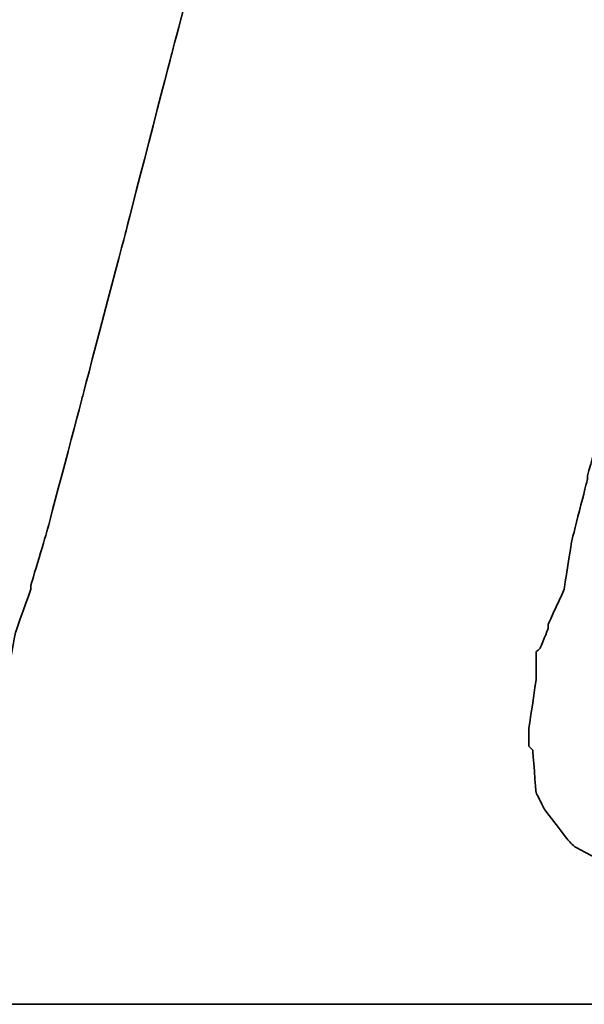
# Model space of a CAD drawing. Header units: millimetres. Extents: x 1396 to 1813, y -216 to -72.
# Tile 34 of 53: x 1715.244 to 1715.812, y -167.332 to -166.341. Entities that reach past the tile are written whole.
import ezdxf

# ---------------------------------------------------------------- set-up
doc = ezdxf.new("R2010")
doc.units = ezdxf.units.MM
doc.layers.add('DIM', color=4, linetype='CONTINUOUS')
doc.layers.add('layer 1', color=7, linetype='CONTINUOUS')

# ---------------------------------------------------------------- blocks, each defined once
blk = doc.blocks.new('TBI MOTION logo(完整正式版)')
at = {"layer": 'layer 1', "color": 22, "lineweight": 35}
blk.add_open_spline([(-40.59125, -7.943749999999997), (-40.59125, -7.943749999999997), (-40.97375, -7.943749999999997), (-40.97375, -7.943749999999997), (-40.97375, -7.943749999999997), (-40.97375, -7.943749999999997), (-41.38125, -7.943749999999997), (-41.38125, -7.943749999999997), (-41.38125, -7.943749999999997), (-41.38125, -7.943749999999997), (-41.54874999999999, -7.943749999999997), (-41.54874999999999, -7.943749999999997), (-41.54874999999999, -7.943749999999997), (-41.54874999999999, -7.943749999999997), (-41.59875, -7.943749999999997), (-41.59875, -7.943749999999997), (-41.59875, -7.943749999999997), (-41.59875, -7.943749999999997), (-41.88374999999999, -7.943749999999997), (-41.88374999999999, -7.943749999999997), (-41.88374999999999, -7.943749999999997), (-41.88374999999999, -7.943749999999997), (-41.90875, -7.91875), (-41.90875, -7.91875), (-41.90875, -7.91875), (-41.90875, -7.91875), (-42.19875, -7.871249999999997), (-42.19875, -7.871249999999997), (-42.19875, -7.871249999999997), (-42.19875, -7.871249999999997), (-42.43875, -7.82375), (-42.43875, -7.82375), (-42.43875, -7.82375), (-42.43875, -7.82375), (-42.45875, -7.82375), (-42.45875, -7.82375), (-42.45875, -7.82375), (-42.45875, -7.82375), (-42.48624999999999, -7.82375), (-42.48624999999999, -7.82375), (-42.48624999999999, -7.82375), (-42.48624999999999, -7.82375), (-42.67625, -7.723749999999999), (-42.67625, -7.723749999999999), (-42.67625, -7.723749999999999), (-42.67625, -7.723749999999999), (-42.70125, -7.70375), (-42.70125, -7.70375), (-42.70125, -7.70375), (-42.70125, -7.70375), (-42.72375, -7.678749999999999), (-42.72375, -7.678749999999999), (-42.72375, -7.678749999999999), (-42.72375, -7.678749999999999), (-42.86875, -7.488749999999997), (-42.86875, -7.488749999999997), (-42.86875, -7.488749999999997), (-42.86875, -7.488749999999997), (-42.89374999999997, -7.438749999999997), (-42.89374999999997, -7.438749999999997), (-42.89374999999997, -7.438749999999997), (-42.89374999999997, -7.438749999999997), (-42.91875, -7.388749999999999), (-42.91875, -7.388749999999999), (-42.91875, -7.388749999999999), (-42.91875, -7.388749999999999), (-42.93874999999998, -7.12875), (-42.93874999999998, -7.12875), (-42.93874999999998, -7.12875), (-42.93874999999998, -7.12875), (-42.96375, -7.103749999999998), (-42.96375, -7.103749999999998), (-42.96375, -7.103749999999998), (-42.96375, -7.103749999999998), (-42.96375, -7.053749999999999), (-42.96375, -7.053749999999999), (-42.96375, -7.053749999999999), (-42.96375, -7.053749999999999), (-42.96375, -7.00875), (-42.96375, -7.00875), (-42.96375, -7.00875), (-42.96375, -7.00875), (-42.91875, -6.69625), (-42.91875, -6.69625), (-42.91875, -6.69625), (-42.91875, -6.69625), (-42.91875, -6.62375), (-42.91875, -6.62375), (-42.91875, -6.62375), (-42.91875, -6.62375), (-42.91875, -6.59625), (-42.91875, -6.59625), (-42.91875, -6.59625), (-42.91875, -6.59625), (-42.91875, -6.57375), (-42.91875, -6.57375), (-42.91875, -6.57375), (-42.91875, -6.57375), (-42.91875, -6.528749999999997), (-42.91875, -6.528749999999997), (-42.91875, -6.528749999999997), (-42.91875, -6.528749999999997), (-42.89374999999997, -6.50375), (-42.89374999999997, -6.50375), (-42.89374999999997, -6.50375), (-42.89374999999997, -6.50375), (-42.84374999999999, -6.38375), (-42.84374999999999, -6.38375), (-42.84374999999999, -6.38375), (-42.84374999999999, -6.38375), (-42.84374999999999, -6.358749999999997), (-42.84374999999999, -6.358749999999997), (-42.84374999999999, -6.358749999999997), (-42.84374999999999, -6.358749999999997), (-42.74625, -6.143749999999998), (-42.74625, -6.143749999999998), (-42.74625, -6.143749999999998), (-42.74625, -6.143749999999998), (-42.70125, -5.853749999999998), (-42.70125, -5.853749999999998), (-42.70125, -5.853749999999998), (-42.70125, -5.853749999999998), (-42.60374999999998, -5.47125), (-42.60374999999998, -5.47125), (-42.60374999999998, -5.47125), (-42.60374999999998, -5.47125), (-42.60374999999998, -5.44875), (-42.60374999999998, -5.44875), (-42.60374999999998, -5.44875), (-42.60374999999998, -5.44875), (-42.38875, -4.678749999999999), (-42.38875, -4.678749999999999), (-42.38875, -4.678749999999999), (-42.38875, -4.678749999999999), (-42.36375, -4.653749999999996), (-42.36375, -4.653749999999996), (-42.36375, -4.653749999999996), (-42.36375, -4.653749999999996), (-42.12375, -3.69625), (-42.12375, -3.69625), (-42.12375, -3.69625), (-42.12375, -3.69625), (-42.12375, -3.67374), (-42.12375, -3.67374), (-42.12375, -3.67374), (-42.12375, -3.67374), (-41.78875, -2.593739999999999), (-41.78875, -2.593739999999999), (-41.78875, -2.593739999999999), (-41.78875, -2.593739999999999), (-41.18875, -0.19375), (-41.18875, -0.19375), (-41.18875, -0.19375), (-41.18875, -0.19375), (-40.54375, 2.20624), (-40.54375, 2.20624), (-40.54375, 2.20624), (-40.54375, 2.20624), (-40.25374999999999, 3.308749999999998), (-40.25374999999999, 3.308749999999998), (-40.25374999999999, 3.308749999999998), (-40.25374999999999, 3.308749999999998), (-39.98875, 4.27125), (-39.98875, 4.27125), (-39.98875, 4.27125), (-39.98875, 4.27125), (-39.77375, 5.131249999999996), (-39.77375, 5.131249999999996), (-39.77375, 5.131249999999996), (-39.77375, 5.131249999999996), (-39.67875, 5.47125), (-39.67875, 5.47125), (-39.67875, 5.47125), (-39.67875, 5.47125), (-39.60375, 5.756249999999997), (-39.60375, 5.756249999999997), (-39.60375, 5.756249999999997), (-39.60375, 5.756249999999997), (-39.60375, 5.78125), (-39.60375, 5.78125), (-39.60375, 5.78125), (-39.60375, 5.78125), (-39.50875, 5.97125), (-39.50875, 5.97125), (-39.50875, 5.97125), (-39.50875, 5.97125), (-39.50875, 6.138749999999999), (-39.50875, 6.138749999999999), (-39.50875, 6.138749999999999), (-39.50875, 6.138749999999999), (-39.48625, 6.166249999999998), (-39.48625, 6.166249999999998), (-39.48625, 6.166249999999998), (-39.48625, 6.166249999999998), (-39.46125, 6.286249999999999), (-39.46125, 6.286249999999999), (-39.46125, 6.286249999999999), (-39.46125, 6.286249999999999), (-39.46125, 6.426249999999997), (-39.46125, 6.426249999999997), (-39.46125, 6.426249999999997), (-39.46125, 6.426249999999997), (-39.41375, 6.426249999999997), (-39.41375, 6.426249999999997), (-39.41375, 6.426249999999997), (-39.41375, 6.426249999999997), (-39.29375, 6.69125), (-39.29375, 6.69125), (-39.29375, 6.69125), (-39.29375, 6.69125), (-39.26875, 6.741249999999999), (-39.26875, 6.741249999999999), (-39.26875, 6.741249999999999), (-39.26875, 6.741249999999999), (-39.24375, 6.76625), (-39.24375, 6.76625), (-39.24375, 6.76625), (-39.24375, 6.76625), (-38.98375, 7.006239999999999), (-38.98375, 7.006239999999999), (-38.98375, 7.006239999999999), (-38.98375, 7.006239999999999), (-38.95625, 7.026239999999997), (-38.95625, 7.026239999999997), (-38.95625, 7.026239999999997), (-38.95625, 7.026239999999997), (-38.78875, 7.126239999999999), (-38.78875, 7.126239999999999), (-38.78875, 7.126239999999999), (-38.78875, 7.126239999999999), (-38.76375, 7.126239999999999), (-38.76375, 7.126239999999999), (-38.76375, 7.126239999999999), (-38.76375, 7.126239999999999), (-38.74375, 7.126239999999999), (-38.74375, 7.126239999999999), (-38.74375, 7.126239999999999), (-38.74375, 7.126239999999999), (-38.52875, 7.171249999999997), (-38.52875, 7.171249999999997), (-38.52875, 7.171249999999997), (-38.52875, 7.171249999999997), (-38.52875, 7.196239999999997), (-38.52875, 7.196239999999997), (-38.52875, 7.196239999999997), (-38.52875, 7.196239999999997), (-38.50375, 7.196239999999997), (-38.50375, 7.196239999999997), (-38.50375, 7.196239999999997), (-38.50375, 7.196239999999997), (-38.26125, 7.21875), (-38.26125, 7.21875), (-38.26125, 7.21875), (-38.26125, 7.21875), (-38.23875000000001, 7.246239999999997), (-38.23875000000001, 7.246239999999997), (-38.23875000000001, 7.246239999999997), (-38.23875000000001, 7.246239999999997), (-38.21625, 7.246239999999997), (-38.21625, 7.246239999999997), (-38.21625, 7.246239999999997), (-38.21625, 7.246239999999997), (-38.18875, 7.246239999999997), (-38.18875, 7.246239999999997), (-38.18875, 7.246239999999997), (-38.18875, 7.246239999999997), (-37.90375, 7.246239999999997), (-37.90375, 7.246239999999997), (-37.90375, 7.246239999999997), (-37.90375, 7.246239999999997), (-37.85375, 7.246239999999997), (-37.85375, 7.246239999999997), (-37.85375, 7.246239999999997), (-37.85375, 7.246239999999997), (-37.75875, 7.246239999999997), (-37.75875, 7.246239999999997), (-37.75875, 7.246239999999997), (-37.75875, 7.246239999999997), (-37.42375, 7.246239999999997), (-37.42375, 7.246239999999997), (-37.42375, 7.246239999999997), (-37.42375, 7.246239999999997), (-37.08875, 7.246239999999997), (-37.08875, 7.246239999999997), (-37.08875, 7.246239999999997), (-37.08875, 7.246239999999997), (-37.06375, 7.246239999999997), (-37.06375, 7.246239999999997), (-37.06375, 7.246239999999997), (-37.06375, 7.246239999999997), (-37.06375, 7.266239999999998), (-37.06375, 7.266239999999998), (-37.06375, 7.266239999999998), (-37.06375, 7.266239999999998), (-37.03875, 7.291249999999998), (-37.03875, 7.291249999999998), (-37.03875, 7.291249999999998), (-37.03875, 7.291249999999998), (-37.03875, 7.31625), (-37.03875, 7.31625), (-37.03875, 7.31625), (-37.03875, 7.31625), (-36.94125, 7.676249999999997), (-36.94125, 7.676249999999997), (-36.94125, 7.676249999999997), (-36.94125, 7.676249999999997), (-36.86875, 7.98625), (-36.86875, 7.98625), (-36.86875, 7.98625), (-36.86875, 7.98625), (-36.98875000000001, 7.98625), (-36.98875000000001, 7.98625), (-36.98875000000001, 7.98625), (-36.98875000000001, 7.98625), (-37.42375, 7.98625), (-37.42375, 7.98625), (-37.42375, 7.98625), (-37.42375, 7.98625), (-37.94875, 7.98625), (-37.94875, 7.98625), (-37.94875, 7.98625), (-37.94875, 7.98625), (-38.57375, 7.98625), (-38.57375, 7.98625), (-38.57375, 7.98625), (-38.57375, 7.98625), (-39.29375, 7.98625), (-39.29375, 7.98625), (-39.29375, 7.98625), (-39.29375, 7.98625), (-40.82875, 7.98625), (-40.82875, 7.98625), (-40.82875, 7.98625), (-40.82875, 7.98625), (-42.36375, 7.98625), (-42.36375, 7.98625), (-42.36375, 7.98625), (-42.36375, 7.98625), (-43.08375, 7.98625), (-43.08375, 7.98625), (-43.08375, 7.98625), (-43.08375, 7.98625), (-43.70875, 7.98625), (-43.70875, 7.98625), (-43.70875, 7.98625), (-43.70875, 7.98625), (-44.23375, 7.98625), (-44.23375, 7.98625), (-44.23375, 7.98625), (-44.23375, 7.98625), (-44.66875, 7.98625), (-44.66875, 7.98625), (-44.66875, 7.98625), (-44.66875, 7.98625), (-44.88375, 7.98625), (-44.88375, 7.98625), (-44.88375, 7.98625), (-44.88375, 7.98625), (-44.90874999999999, 7.94125), (-44.90874999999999, 7.94125), (-44.90874999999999, 7.94125), (-44.90874999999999, 7.94125), (-44.90874999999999, 7.916249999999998), (-44.90874999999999, 7.916249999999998), (-44.90874999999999, 7.916249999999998), (-44.90874999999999, 7.916249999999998), (-45.00375, 7.55625), (-45.00375, 7.55625), (-45.00375, 7.55625), (-45.00375, 7.55625), (-45.05374999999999, 7.246239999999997), (-45.05374999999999, 7.246239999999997), (-45.05374999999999, 7.246239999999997), (-45.05374999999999, 7.246239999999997), (-44.61875, 7.246239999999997), (-44.61875, 7.246239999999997), (-44.61875, 7.246239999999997), (-44.61875, 7.246239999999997), (-44.11375, 7.246239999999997), (-44.11375, 7.246239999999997), (-44.11375, 7.246239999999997), (-44.11375, 7.246239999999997), (-43.99375, 7.246239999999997), (-43.99375, 7.246239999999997), (-43.99375, 7.246239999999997), (-43.99375, 7.246239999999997), (-43.94625, 7.246239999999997), (-43.94625, 7.246239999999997), (-43.94625, 7.246239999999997), (-43.94625, 7.246239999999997), (-43.92374, 7.246239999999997), (-43.92374, 7.246239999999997), (-43.92374, 7.246239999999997), (-43.92374, 7.246239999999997), (-43.65874999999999, 7.246239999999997), (-43.65874999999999, 7.246239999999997), (-43.65874999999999, 7.246239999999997), (-43.65874999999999, 7.246239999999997), (-43.63875, 7.21875), (-43.63875, 7.21875), (-43.63875, 7.21875), (-43.63875, 7.21875), (-43.46874999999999, 7.196239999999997), (-43.46874999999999, 7.196239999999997), (-43.46874999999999, 7.196239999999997), (-43.46874999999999, 7.196239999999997), (-43.39875, 7.196239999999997), (-43.39875, 7.196239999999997), (-43.39875, 7.196239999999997), (-43.39875, 7.196239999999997), (-43.37125, 7.171249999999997), (-43.37125, 7.171249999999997), (-43.37125, 7.171249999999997), (-43.37125, 7.171249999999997), (-43.34875, 7.171249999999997), (-43.34875, 7.171249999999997), (-43.34875, 7.171249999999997), (-43.34875, 7.171249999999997), (-43.20375, 7.126239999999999), (-43.20375, 7.126239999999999), (-43.20375, 7.126239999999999), (-43.20375, 7.126239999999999), (-43.05875, 7.076239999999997), (-43.05875, 7.076239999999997), (-43.05875, 7.076239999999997), (-43.05875, 7.076239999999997), (-43.01375, 7.076239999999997), (-43.01375, 7.076239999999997), (-43.01375, 7.076239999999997), (-43.01375, 7.076239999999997), (-42.98875, 7.026239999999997), (-42.98875, 7.026239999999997), (-42.98875, 7.026239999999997), (-42.98875, 7.026239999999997), (-42.79874999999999, 6.86125), (-42.79874999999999, 6.86125), (-42.79874999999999, 6.86125), (-42.79874999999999, 6.86125), (-42.77375, 6.81125), (-42.77375, 6.81125), (-42.77375, 6.81125), (-42.77375, 6.81125), (-42.74625, 6.76625), (-42.74625, 6.76625), (-42.74625, 6.76625), (-42.74625, 6.76625), (-42.72375, 6.47625), (-42.72375, 6.47625), (-42.72375, 6.47625), (-42.72375, 6.47625), (-42.70125, 6.45124), (-42.70125, 6.45124), (-42.70125, 6.45124), (-42.70125, 6.45124), (-42.70125, 6.426249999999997), (-42.70125, 6.426249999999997), (-42.70125, 6.426249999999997), (-42.70125, 6.426249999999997), (-42.72375, 6.40625), (-42.72375, 6.40625), (-42.72375, 6.40625), (-42.72375, 6.40625), (-42.74625, 5.97125), (-42.74625, 5.97125), (-42.74625, 5.97125), (-42.74625, 5.97125), (-42.74625, 5.94625), (-42.74625, 5.94625), (-42.74625, 5.94625), (-42.74625, 5.94625), (-42.74625, 5.926249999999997), (-42.74625, 5.926249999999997), (-42.74625, 5.926249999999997), (-42.74625, 5.926249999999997), (-42.77375, 5.876249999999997), (-42.77375, 5.876249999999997), (-42.77375, 5.876249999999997), (-42.77375, 5.876249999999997), (-42.81875, 5.80625), (-42.81875, 5.80625), (-42.81875, 5.80625), (-42.81875, 5.80625), (-42.86875, 5.63625), (-42.86875, 5.63625), (-42.86875, 5.63625), (-42.86875, 5.63625), (-42.91875, 5.39625), (-42.91875, 5.39625), (-42.91875, 5.39625), (-42.91875, 5.39625), (-42.91875, 5.37124), (-42.91875, 5.37124), (-42.91875, 5.37124), (-42.91875, 5.37124), (-43.01375, 5.10874), (-43.01375, 5.10874), (-43.01375, 5.10874), (-43.01375, 5.10874), (-43.10875, 4.771239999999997), (-43.10875, 4.771239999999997), (-43.10875, 4.771239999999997), (-43.10875, 4.771239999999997), (-43.29875, 3.956249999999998), (-43.29875, 3.956249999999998), (-43.29875, 3.956249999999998), (-43.29875, 3.956249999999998), (-43.58875, 2.951249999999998), (-43.58875, 2.951249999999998), (-43.58875, 2.951249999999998), (-43.58875, 2.951249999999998), (-43.87375, 1.87125), (-43.87375, 1.87125), (-43.87375, 1.87125), (-43.87375, 1.87125), (-44.52625, -0.50374), (-44.52625, -0.50374), (-44.52625, -0.50374), (-44.52625, -0.50374), (-45.14874999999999, -2.853749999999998), (-45.14874999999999, -2.853749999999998), (-45.14874999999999, -2.853749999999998), (-45.14874999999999, -2.853749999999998), (-45.43375, -3.95875), (-45.43375, -3.95875), (-45.43375, -3.95875), (-45.43375, -3.95875), (-45.69874999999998, -4.96875), (-45.69874999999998, -4.96875), (-45.69874999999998, -4.96875), (-45.69874999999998, -4.96875), (-45.91375, -5.78375), (-45.91375, -5.78375), (-45.91375, -5.78375), (-45.91375, -5.78375), (-46.01374999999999, -6.11875), (-46.01374999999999, -6.11875), (-46.01374999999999, -6.11875), (-46.01374999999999, -6.11875), (-46.01374999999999, -6.143749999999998), (-46.01374999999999, -6.143749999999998), (-46.01374999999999, -6.143749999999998), (-46.01374999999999, -6.143749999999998), (-46.10875, -6.40875), (-46.10875, -6.40875), (-46.10875, -6.40875), (-46.10875, -6.40875), (-46.15375, -6.648749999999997), (-46.15375, -6.648749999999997), (-46.15375, -6.648749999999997), (-46.15375, -6.648749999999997), (-46.20375, -6.83875), (-46.20375, -6.83875), (-46.20375, -6.83875), (-46.20375, -6.83875), (-46.22874999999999, -6.933749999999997), (-46.22874999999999, -6.933749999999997), (-46.22874999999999, -6.933749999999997), (-46.22874999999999, -6.933749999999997), (-46.22874999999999, -7.07875), (-46.22874999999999, -7.07875), (-46.22874999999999, -7.07875), (-46.22874999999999, -7.07875), (-46.27374999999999, -7.07875), (-46.27374999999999, -7.07875), (-46.27374999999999, -7.07875), (-46.27374999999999, -7.07875), (-46.39375, -7.34375), (-46.39375, -7.34375), (-46.39375, -7.34375), (-46.39375, -7.34375), (-46.39375, -7.36875), (-46.39375, -7.36875), (-46.39375, -7.36875), (-46.39375, -7.36875), (-46.42125, -7.388749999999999), (-46.42125, -7.388749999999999), (-46.42125, -7.388749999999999), (-46.42125, -7.388749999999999), (-46.68375, -7.678749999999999), (-46.68375, -7.678749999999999), (-46.68375, -7.678749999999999), (-46.68375, -7.678749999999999), (-46.70875, -7.70375), (-46.70875, -7.70375), (-46.70875, -7.70375), (-46.70875, -7.70375), (-46.75374999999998, -7.723749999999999), (-46.75374999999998, -7.723749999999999), (-46.75374999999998, -7.723749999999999), (-46.75374999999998, -7.723749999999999), (-47.08874999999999, -7.871249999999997), (-47.08874999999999, -7.871249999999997), (-47.08874999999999, -7.871249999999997), (-47.08874999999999, -7.871249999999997), (-47.11625, -7.871249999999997), (-47.11625, -7.871249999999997), (-47.11625, -7.871249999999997), (-47.11625, -7.871249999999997), (-47.13875, -7.893749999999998), (-47.13875, -7.893749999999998), (-47.13875, -7.893749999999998), (-47.13875, -7.893749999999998), (-47.56874999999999, -7.91875), (-47.56874999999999, -7.91875), (-47.56874999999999, -7.91875), (-47.56874999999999, -7.91875), (-47.59624999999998, -7.943749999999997), (-47.59624999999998, -7.943749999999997), (-47.59624999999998, -7.943749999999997), (-47.59624999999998, -7.943749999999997), (-47.64375, -7.943749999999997), (-47.64375, -7.943749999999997), (-47.64375, -7.943749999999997), (-47.64375, -7.943749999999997), (-47.73625, -7.943749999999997), (-47.73625, -7.943749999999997), (-47.73625, -7.943749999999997), (-47.73625, -7.943749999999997), (-48.07375, -7.943749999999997), (-48.07375, -7.943749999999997), (-48.07375, -7.943749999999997), (-48.07375, -7.943749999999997), (-48.36125, -7.943749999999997), (-48.36125, -7.943749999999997), (-48.36125, -7.943749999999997), (-48.36125, -7.943749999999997), (-48.36125, -7.966249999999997), (-48.36125, -7.966249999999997), (-48.36125, -7.966249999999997), (-48.36125, -7.966249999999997), (-48.36125, -7.991249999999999), (-48.36125, -7.991249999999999), (-48.36125, -7.991249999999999), (-48.36125, -7.991249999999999), (-48.38875, -8.013749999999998), (-48.38875, -8.013749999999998), (-48.38875, -8.013749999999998), (-48.38875, -8.013749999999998), (-48.50875, -8.34875), (-48.50875, -8.34875), (-48.50875, -8.34875), (-48.50875, -8.34875), (-48.55375, -8.68625), (-48.55375, -8.68625), (-48.55375, -8.68625), (-48.55375, -8.68625), (-48.45875, -8.68625), (-48.45875, -8.68625), (-48.45875, -8.68625), (-48.45875, -8.68625), (-48.07375, -8.68625), (-48.07375, -8.68625), (-48.07375, -8.68625), (-48.07375, -8.68625), (-47.52374999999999, -8.68625), (-47.52374999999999, -8.68625), (-47.52374999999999, -8.68625), (-47.52374999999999, -8.68625), (-46.92375, -8.68625), (-46.92375, -8.68625), (-46.92375, -8.68625), (-46.92375, -8.68625), (-46.25375, -8.68625), (-46.25375, -8.68625), (-46.25375, -8.68625), (-46.25375, -8.68625), (-46.20375, -8.68625), (-46.20375, -8.68625), (-46.20375, -8.68625), (-46.20375, -8.68625), (-44.71375, -8.68625), (-44.71375, -8.68625), (-44.71375, -8.68625), (-44.71375, -8.68625), (-43.22874999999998, -8.68625), (-43.22874999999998, -8.68625), (-43.22874999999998, -8.68625), (-43.22874999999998, -8.68625), (-42.55875, -8.68625), (-42.55875, -8.68625), (-42.55875, -8.68625), (-42.55875, -8.68625), (-42.50874999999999, -8.68625), (-42.50874999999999, -8.68625), (-42.50874999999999, -8.68625), (-42.50874999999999, -8.68625), (-41.93375, -8.68625), (-41.93375, -8.68625), (-41.93375, -8.68625), (-41.93375, -8.68625), (-41.38125, -8.68625), (-41.38125, -8.68625), (-41.38125, -8.68625), (-41.38125, -8.68625), (-40.97375, -8.68625), (-40.97375, -8.68625), (-40.97375, -8.68625), (-40.97375, -8.68625), (-40.78125, -8.68625), (-40.78125, -8.68625), (-40.78125, -8.68625), (-40.78125, -8.68625), (-40.78125, -8.638749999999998), (-40.78125, -8.638749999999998), (-40.78125, -8.638749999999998), (-40.78125, -8.638749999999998), (-40.75874999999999, -8.638749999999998), (-40.75874999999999, -8.638749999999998), (-40.75874999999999, -8.638749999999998), (-40.75874999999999, -8.638749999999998), (-40.66374999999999, -8.27875), (-40.66374999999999, -8.27875), (-40.66374999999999, -8.27875), (-40.66374999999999, -8.27875), (-40.59125, -7.943749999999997), (-40.59125, -7.943749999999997)], degree=3, knots=[0, 0, 0, 0, 0.0055865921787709, 0.0055865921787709, 0.0055865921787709, 0.0055866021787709, 0.0111731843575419, 0.0111731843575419, 0.0111731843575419, 0.0111731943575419, 0.0167597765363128, 0.0167597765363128, 0.0167597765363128, 0.0167597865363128, 0.0223463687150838, 0.0223463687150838, 0.0223463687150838, 0.0223463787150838, 0.0279329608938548, 0.0279329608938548, 0.0279329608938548, 0.0279329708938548, 0.0335195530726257, 0.0335195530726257, 0.0335195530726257, 0.0335195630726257, 0.0391061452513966, 0.0391061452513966, 0.0391061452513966, 0.0391061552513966, 0.0446927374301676, 0.0446927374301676, 0.0446927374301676, 0.0446927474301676, 0.0502793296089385, 0.0502793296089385, 0.0502793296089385, 0.0502793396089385, 0.0558659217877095, 0.0558659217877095, 0.0558659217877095, 0.0558659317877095, 0.0614525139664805, 0.0614525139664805, 0.0614525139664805, 0.0614525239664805, 0.0670391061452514, 0.0670391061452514, 0.0670391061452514, 0.0670391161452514, 0.0726256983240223, 0.0726256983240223, 0.0726256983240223, 0.0726257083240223, 0.0782122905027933, 0.0782122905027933, 0.0782122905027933, 0.0782123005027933, 0.0837988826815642, 0.0837988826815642, 0.0837988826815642, 0.0837988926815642, 0.0893854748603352, 0.0893854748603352, 0.0893854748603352, 0.0893854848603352, 0.0949720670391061, 0.0949720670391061, 0.0949720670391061, 0.0949720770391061, 0.1005586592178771, 0.1005586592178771, 0.1005586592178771, 0.1005586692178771, 0.106145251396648, 0.106145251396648, 0.106145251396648, 0.106145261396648, 0.1117318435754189, 0.1117318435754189, 0.1117318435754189, 0.1117318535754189, 0.1173184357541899, 0.1173184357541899, 0.1173184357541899, 0.1173184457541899, 0.1229050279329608, 0.1229050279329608, 0.1229050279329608, 0.1229050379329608, 0.1284916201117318, 0.1284916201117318, 0.1284916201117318, 0.1284916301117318, 0.1340782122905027, 0.1340782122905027, 0.1340782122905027, 0.1340782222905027, 0.1396648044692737, 0.1396648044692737, 0.1396648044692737, 0.1396648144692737, 0.1452513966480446, 0.1452513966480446, 0.1452513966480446, 0.1452514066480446, 0.1508379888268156, 0.1508379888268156, 0.1508379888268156, 0.1508379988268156, 0.1564245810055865, 0.1564245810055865, 0.1564245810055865, 0.1564245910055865, 0.1620111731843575, 0.1620111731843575, 0.1620111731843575, 0.1620111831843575, 0.1675977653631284, 0.1675977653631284, 0.1675977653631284, 0.1675977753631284, 0.1731843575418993, 0.1731843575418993, 0.1731843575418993, 0.1731843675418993, 0.1787709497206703, 0.1787709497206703, 0.1787709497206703, 0.1787709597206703, 0.1843575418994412, 0.1843575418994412, 0.1843575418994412, 0.1843575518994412, 0.1899441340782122, 0.1899441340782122, 0.1899441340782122, 0.1899441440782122, 0.1955307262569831, 0.1955307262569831, 0.1955307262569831, 0.1955307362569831, 0.2011173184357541, 0.2011173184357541, 0.2011173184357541, 0.2011173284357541, 0.206703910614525, 0.206703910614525, 0.206703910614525, 0.206703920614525, 0.2122905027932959, 0.2122905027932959, 0.2122905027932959, 0.2122905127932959, 0.2178770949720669, 0.2178770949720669, 0.2178770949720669, 0.2178771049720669, 0.2234636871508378, 0.2234636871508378, 0.2234636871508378, 0.2234636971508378, 0.2290502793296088, 0.2290502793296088, 0.2290502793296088, 0.2290502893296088, 0.2346368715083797, 0.2346368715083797, 0.2346368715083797, 0.2346368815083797, 0.2402234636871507, 0.2402234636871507, 0.2402234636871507, 0.2402234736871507, 0.2458100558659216, 0.2458100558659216, 0.2458100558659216, 0.2458100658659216, 0.2513966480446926, 0.2513966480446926, 0.2513966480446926, 0.2513966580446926, 0.2569832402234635, 0.2569832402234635, 0.2569832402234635, 0.2569832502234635, 0.2625698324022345, 0.2625698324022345, 0.2625698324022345, 0.2625698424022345, 0.2681564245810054, 0.2681564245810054, 0.2681564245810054, 0.2681564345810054, 0.2737430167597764, 0.2737430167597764, 0.2737430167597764, 0.2737430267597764, 0.2793296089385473, 0.2793296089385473, 0.2793296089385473, 0.2793296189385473, 0.2849162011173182, 0.2849162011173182, 0.2849162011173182, 0.2849162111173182, 0.2905027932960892, 0.2905027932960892, 0.2905027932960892, 0.2905028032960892, 0.2960893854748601, 0.2960893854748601, 0.2960893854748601, 0.29608939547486, 0.3016759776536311, 0.3016759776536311, 0.3016759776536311, 0.3016759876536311, 0.3072625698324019, 0.3072625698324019, 0.3072625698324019, 0.3072625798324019, 0.312849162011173, 0.312849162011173, 0.312849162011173, 0.312849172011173, 0.3184357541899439, 0.3184357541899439, 0.3184357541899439, 0.3184357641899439, 0.3240223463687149, 0.3240223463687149, 0.3240223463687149, 0.3240223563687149, 0.3296089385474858, 0.3296089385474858, 0.3296089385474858, 0.3296089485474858, 0.3351955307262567, 0.3351955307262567, 0.3351955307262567, 0.3351955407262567, 0.3407821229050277, 0.3407821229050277, 0.3407821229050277, 0.3407821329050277, 0.3463687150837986, 0.3463687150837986, 0.3463687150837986, 0.3463687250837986, 0.3519553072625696, 0.3519553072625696, 0.3519553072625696, 0.3519553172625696, 0.3575418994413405, 0.3575418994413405, 0.3575418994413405, 0.3575419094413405, 0.3631284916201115, 0.3631284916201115, 0.3631284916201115, 0.3631285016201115, 0.3687150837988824, 0.3687150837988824, 0.3687150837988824, 0.3687150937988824, 0.3743016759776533, 0.3743016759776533, 0.3743016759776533, 0.3743016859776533, 0.3798882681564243, 0.3798882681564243, 0.3798882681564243, 0.3798882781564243, 0.3854748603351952, 0.3854748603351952, 0.3854748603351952, 0.3854748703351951, 0.3910614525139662, 0.3910614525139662, 0.3910614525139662, 0.3910614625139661, 0.3966480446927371, 0.3966480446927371, 0.3966480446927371, 0.3966480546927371, 0.4022346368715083, 0.4022346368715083, 0.4022346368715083, 0.4022346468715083, 0.407821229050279, 0.407821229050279, 0.407821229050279, 0.407821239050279, 0.4134078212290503, 0.4134078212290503, 0.4134078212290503, 0.4134078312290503, 0.4189944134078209, 0.4189944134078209, 0.4189944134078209, 0.4189944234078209, 0.4245810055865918, 0.4245810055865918, 0.4245810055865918, 0.4245810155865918, 0.4301675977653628, 0.4301675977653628, 0.4301675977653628, 0.4301676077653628, 0.4357541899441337, 0.4357541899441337, 0.4357541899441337, 0.4357541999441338, 0.4413407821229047, 0.4413407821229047, 0.4413407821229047, 0.4413407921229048, 0.4469273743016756, 0.4469273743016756, 0.4469273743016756, 0.4469273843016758, 0.4525139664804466, 0.4525139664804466, 0.4525139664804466, 0.4525139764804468, 0.4581005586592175, 0.4581005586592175, 0.4581005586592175, 0.4581005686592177, 0.4636871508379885, 0.4636871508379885, 0.4636871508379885, 0.4636871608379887, 0.4692737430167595, 0.4692737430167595, 0.4692737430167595, 0.4692737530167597, 0.4748603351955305, 0.4748603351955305, 0.4748603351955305, 0.4748603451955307, 0.4804469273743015, 0.4804469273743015, 0.4804469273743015, 0.4804469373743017, 0.4860335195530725, 0.4860335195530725, 0.4860335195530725, 0.4860335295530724, 0.4916201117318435, 0.4916201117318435, 0.4916201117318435, 0.4916201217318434, 0.4972067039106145, 0.4972067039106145, 0.4972067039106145, 0.4972067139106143, 0.5027932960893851, 0.5027932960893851, 0.5027932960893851, 0.5027933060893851, 0.508379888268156, 0.508379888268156, 0.508379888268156, 0.508379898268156, 0.513966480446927, 0.513966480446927, 0.513966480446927, 0.5139664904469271, 0.519553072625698, 0.519553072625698, 0.519553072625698, 0.5195530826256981, 0.525139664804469, 0.525139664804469, 0.525139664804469, 0.525139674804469, 0.53072625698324, 0.53072625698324, 0.53072625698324, 0.5307262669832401, 0.536312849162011, 0.536312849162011, 0.536312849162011, 0.5363128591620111, 0.541899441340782, 0.541899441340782, 0.541899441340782, 0.5418994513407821, 0.547486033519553, 0.547486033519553, 0.547486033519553, 0.547486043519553, 0.553072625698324, 0.553072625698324, 0.553072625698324, 0.5530726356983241, 0.558659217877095, 0.558659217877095, 0.558659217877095, 0.558659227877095, 0.564245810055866, 0.564245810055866, 0.564245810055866, 0.564245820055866, 0.569832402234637, 0.569832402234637, 0.569832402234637, 0.5698324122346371, 0.575418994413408, 0.575418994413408, 0.575418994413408, 0.575419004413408, 0.581005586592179, 0.581005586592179, 0.581005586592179, 0.581005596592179, 0.58659217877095, 0.58659217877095, 0.58659217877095, 0.5865921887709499, 0.592178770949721, 0.592178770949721, 0.592178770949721, 0.5921787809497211, 0.5977653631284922, 0.5977653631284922, 0.5977653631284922, 0.5977653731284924, 0.603351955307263, 0.603351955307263, 0.603351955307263, 0.6033519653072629, 0.608938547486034, 0.608938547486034, 0.608938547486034, 0.608938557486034, 0.6145251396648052, 0.6145251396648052, 0.6145251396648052, 0.6145251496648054, 0.6201117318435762, 0.6201117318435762, 0.6201117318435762, 0.6201117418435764, 0.6256983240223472, 0.6256983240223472, 0.6256983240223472, 0.6256983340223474, 0.631284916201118, 0.631284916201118, 0.631284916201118, 0.631284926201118, 0.6368715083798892, 0.6368715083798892, 0.6368715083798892, 0.6368715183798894, 0.6424581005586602, 0.6424581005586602, 0.6424581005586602, 0.6424581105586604, 0.6480446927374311, 0.6480446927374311, 0.6480446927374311, 0.6480447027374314, 0.6536312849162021, 0.6536312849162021, 0.6536312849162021, 0.6536312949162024, 0.6592178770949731, 0.6592178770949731, 0.6592178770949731, 0.6592178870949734, 0.6648044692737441, 0.6648044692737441, 0.6648044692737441, 0.6648044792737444, 0.6703910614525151, 0.6703910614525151, 0.6703910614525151, 0.6703910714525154, 0.6759776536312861, 0.6759776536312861, 0.6759776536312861, 0.6759776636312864, 0.6815642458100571, 0.6815642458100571, 0.6815642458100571, 0.6815642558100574, 0.687150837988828, 0.687150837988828, 0.687150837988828, 0.687150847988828, 0.6927374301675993, 0.6927374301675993, 0.6927374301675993, 0.6927374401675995, 0.69832402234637, 0.69832402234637, 0.69832402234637, 0.69832403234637, 0.703910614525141, 0.703910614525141, 0.703910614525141, 0.703910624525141, 0.7094972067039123, 0.7094972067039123, 0.7094972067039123, 0.7094972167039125, 0.715083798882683, 0.715083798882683, 0.715083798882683, 0.715083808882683, 0.7206703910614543, 0.7206703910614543, 0.7206703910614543, 0.7206704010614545, 0.7262569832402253, 0.7262569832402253, 0.7262569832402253, 0.7262569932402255, 0.731843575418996, 0.731843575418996, 0.731843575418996, 0.731843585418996, 0.7374301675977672, 0.7374301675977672, 0.7374301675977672, 0.7374301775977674, 0.7430167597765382, 0.7430167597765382, 0.7430167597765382, 0.7430167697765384, 0.7486033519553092, 0.7486033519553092, 0.7486033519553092, 0.7486033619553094, 0.75418994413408, 0.75418994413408, 0.75418994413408, 0.75418995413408, 0.7597765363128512, 0.7597765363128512, 0.7597765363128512, 0.7597765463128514, 0.7653631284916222, 0.7653631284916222, 0.7653631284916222, 0.7653631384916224, 0.770949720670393, 0.770949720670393, 0.770949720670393, 0.770949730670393, 0.7765363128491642, 0.7765363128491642, 0.7765363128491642, 0.7765363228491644, 0.7821229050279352, 0.7821229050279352, 0.7821229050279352, 0.7821229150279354, 0.787709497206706, 0.787709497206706, 0.787709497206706, 0.787709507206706, 0.7932960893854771, 0.7932960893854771, 0.7932960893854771, 0.7932960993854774, 0.798882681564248, 0.798882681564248, 0.798882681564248, 0.798882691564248, 0.8044692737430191, 0.8044692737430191, 0.8044692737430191, 0.8044692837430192, 0.8100558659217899, 0.8100558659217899, 0.8100558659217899, 0.81005587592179, 0.8156424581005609, 0.8156424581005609, 0.8156424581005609, 0.815642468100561, 0.8212290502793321, 0.8212290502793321, 0.8212290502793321, 0.8212290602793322, 0.8268156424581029, 0.8268156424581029, 0.8268156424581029, 0.826815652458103, 0.8324022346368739, 0.8324022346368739, 0.8324022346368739, 0.832402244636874, 0.8379888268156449, 0.8379888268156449, 0.8379888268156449, 0.837988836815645, 0.8435754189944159, 0.8435754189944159, 0.8435754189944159, 0.8435754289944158, 0.8491620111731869, 0.8491620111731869, 0.8491620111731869, 0.849162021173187, 0.8547486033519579, 0.8547486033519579, 0.8547486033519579, 0.854748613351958, 0.8603351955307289, 0.8603351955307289, 0.8603351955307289, 0.860335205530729, 0.8659217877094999, 0.8659217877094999, 0.8659217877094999, 0.8659217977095, 0.8715083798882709, 0.8715083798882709, 0.8715083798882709, 0.871508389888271, 0.8770949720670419, 0.8770949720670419, 0.8770949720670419, 0.877094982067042, 0.8826815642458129, 0.8826815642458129, 0.8826815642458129, 0.882681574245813, 0.888268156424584, 0.888268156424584, 0.888268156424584, 0.8882681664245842, 0.8938547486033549, 0.8938547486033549, 0.8938547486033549, 0.893854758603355, 0.8994413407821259, 0.8994413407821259, 0.8994413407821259, 0.899441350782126, 0.9050279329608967, 0.9050279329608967, 0.9050279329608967, 0.9050279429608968, 0.9106145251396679, 0.9106145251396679, 0.9106145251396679, 0.910614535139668, 0.9162011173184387, 0.9162011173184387, 0.9162011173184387, 0.9162011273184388, 0.9217877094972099, 0.9217877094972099, 0.9217877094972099, 0.92178771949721, 0.9273743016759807, 0.9273743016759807, 0.9273743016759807, 0.9273743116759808, 0.9329608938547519, 0.9329608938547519, 0.9329608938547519, 0.932960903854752, 0.9385474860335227, 0.9385474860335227, 0.9385474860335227, 0.9385474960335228, 0.944134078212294, 0.944134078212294, 0.944134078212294, 0.9441340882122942, 0.9497206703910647, 0.9497206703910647, 0.9497206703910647, 0.9497206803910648, 0.9553072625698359, 0.9553072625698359, 0.9553072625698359, 0.955307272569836, 0.960893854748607, 0.960893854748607, 0.960893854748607, 0.9608938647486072, 0.9664804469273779, 0.9664804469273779, 0.9664804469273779, 0.9664804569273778, 0.972067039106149, 0.972067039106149, 0.972067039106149, 0.9720670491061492, 0.9776536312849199, 0.9776536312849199, 0.9776536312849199, 0.97765364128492, 0.9832402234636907, 0.9832402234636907, 0.9832402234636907, 0.9832402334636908, 0.988826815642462, 0.988826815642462, 0.988826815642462, 0.9888268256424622, 0.9944134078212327, 0.9944134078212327, 0.9944134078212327, 0.9944134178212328, 1, 1, 1, 1], dxfattribs=at)

msp = doc.modelspace()

# ---------------------------------------------------------------- block references
at = {"layer": 'DIM', "color": 7, "xscale": 0.1641908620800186, "yscale": 0.1641908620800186, "zscale": 0.1641908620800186}
msp.add_blockref('TBI MOTION logo(完整正式版)', (1722.810724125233, -165.9054634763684), dxfattribs=at)

doc.saveas('drawing.dxf')
